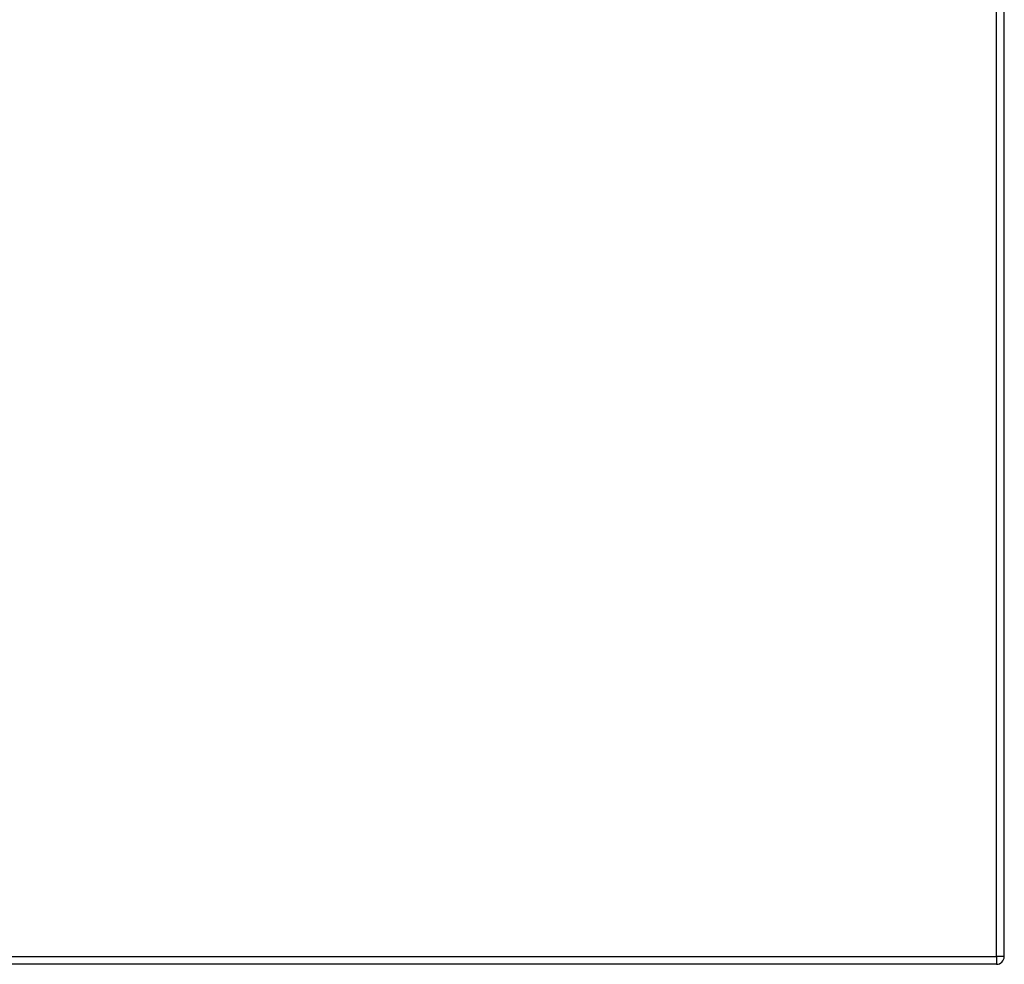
# Model space of a CAD drawing. Header units: inches. Extents: x 20 to 683, y 61 to 320.
# Tile 192 of 256: x 280 to 292, y 184 to 196. Entities that reach past the tile are written whole.
import ezdxf

# ---------------------------------------------------------------- set-up
doc = ezdxf.new("R2010")
doc.units = ezdxf.units.IN
doc.header["$MEASUREMENT"] = 0
doc.layers.add('Visible Edges(ANSI)', color=7, linetype='Continuous', lineweight=25)
doc.layers.add('Visible Tangent Edges(ANSI)', color=7, linetype='Continuous', lineweight=25)

msp = doc.modelspace()

# ---------------------------------------------------------------- linework, layer by layer
at = {"layer": 'Visible Edges(ANSI)'}
for p, q in [((292.196, 183.875), (292.196, 207.595)), ((292.097, 183.776), (220.492, 183.776))]:
    msp.add_line(p, q, dxfattribs=at)
msp.add_arc((292.097, 183.875), 0.099, 270, 0, dxfattribs=at)
at = {"layer": 'Visible Tangent Edges(ANSI)'}
for p, q in [((292.097, 183.875), (292.097, 207.595)), ((220.492, 183.875), (292.097, 183.875)), ((292.097, 183.875), (292.097, 183.776)), ((292.196, 183.875), (292.097, 183.875))]:
    msp.add_line(p, q, dxfattribs=at)

doc.saveas('drawing.dxf')
